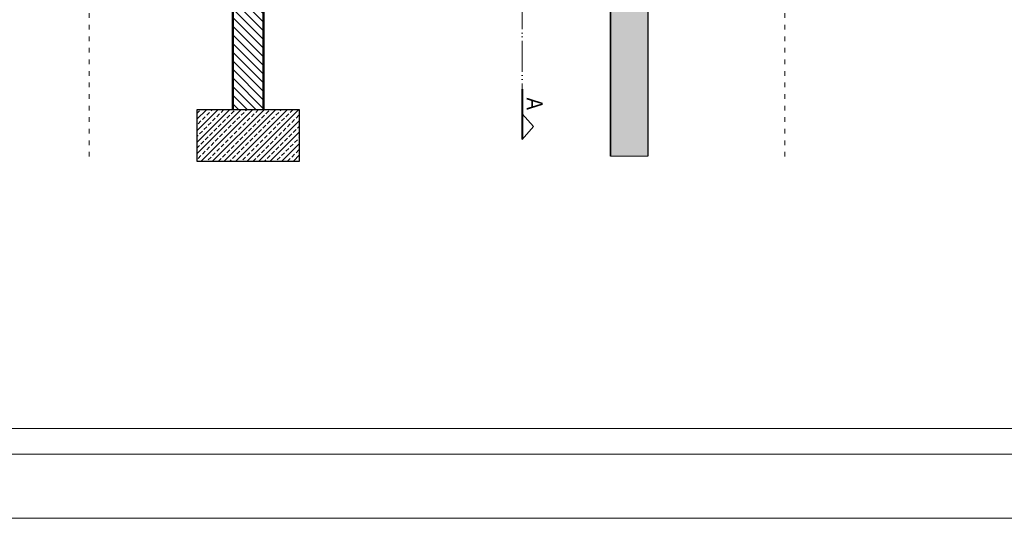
# Model space of a CAD drawing. Header units: millimetres. Extents: x 31175 to 52214, y -18116 to -5516.
# Tile 143 of 155: x 44773 to 45539, y -13916 to -13527. Entities that reach past the tile are written whole.
import ezdxf

# ---------------------------------------------------------------- set-up
doc = ezdxf.new("R2010")
doc.units = ezdxf.units.MM
doc.linetypes.add('ACAD_ISO03W100', pattern=[30, 12, -18])
doc.linetypes.add('ACAD_ISO05W100', pattern=[33, 24, -3, 0, -3, 0, -3])
for name, color, linetype, lineweight in [('A-konstrukcja-żelbet', 130, 'Continuous', 30), ('A-opis', 130, 'Continuous', 9), ('A_SCIANA_ISTN', 253, 'Continuous', 25), ('A_SCIANA_PROJ_KONSTRUKCJA', 3, 'Continuous', 50), ('elewacja_kolor', 253, 'Continuous', 0)]:
    doc.layers.add(name, color=color, linetype=linetype, lineweight=lineweight)
doc.layers.add('r-ramka', color=7, linetype='Continuous', lineweight=0, true_color=0x727169)
doc.layers.add('S_KRESKOWANIE_SC_ISTN', color=7, linetype='Continuous', lineweight=0, true_color=0x878787)
doc.styles.get("Standard").update_dxf_attribs({"font": 'ARIALN.TTF'})

msp = doc.modelspace()

# ---------------------------------------------------------------- hatches: boundary and pattern name
at = {"layer": 'A_SCIANA_PROJ_KONSTRUKCJA', "lineweight": 9, "true_color": 0x2ad533}
h = msp.add_hatch(dxfattribs=at)
h.set_pattern_fill('ANSI31', color=102, scale=1.5, angle=90)
h.paths.add_polyline_path([(44938.48, -13597.49), (44962.48, -13597.49), (44962.48, -13253.49), (44938.48, -13253.49)])
h = msp.add_hatch(dxfattribs=at)
h.set_pattern_fill('ANSI33', color=102)
h.paths.add_polyline_path([(44990.48, -13597.49), (44910.48, -13597.49), (44910.48, -13637.49), (44990.48, -13637.49)])
at = {"layer": 'S_KRESKOWANIE_SC_ISTN', "transparency": 33554559}
h = msp.add_hatch(color=256, dxfattribs=at)
h.dxf.hatch_style = 1
h.paths.add_polyline_path([(45261.48, -13512.49), (45232.48, -13512.49), (45232.48, -13633.49), (45261.48, -13633.49)])
h.paths.add_polyline_path([(45232.48, -13292.49), (45261.48, -13292.49), (45261.48, -13212.49), (45368.21, -13212.49), (45368.21, -13188.49), (45232.48, -13188.49), (45232.48, -13232.49), (45256.48, -13232.49), (45256.48, -13256.49), (45232.48, -13256.49)])

# ---------------------------------------------------------------- linework, layer by layer
at = {"layer": 'A-konstrukcja-żelbet'}
msp.add_lwpolyline([(44910.48, -13637.49), (44990.48, -13637.49), (44990.48, -13597.49), (44910.48, -13597.49)], close=True, dxfattribs=at)
at = {"layer": 'A-opis', "color": 212, "linetype": 'ACAD_ISO05W100', "true_color": 0xe01fda}
for points in [[(45163.84, -12813.46), (45163.84, -13620.5)], [(45163.84, -13600.62), (45172.46, -13610.56)], [(45163.84, -13620.5), (45172.46, -13610.56)]]:
    msp.add_lwpolyline(points, dxfattribs=at)
at = {"layer": 'A-opis', "linetype": 'ACAD_ISO03W100', "ltscale": 0.3}
for points in [[(44826.75, -13135.31), (44826.75, -13637.49)], [(45368.21, -13135.31), (45368.21, -13637.49)]]:
    msp.add_lwpolyline(points, dxfattribs=at)
at = {"layer": 'A-opis', "color": 212, "true_color": 0xe01fda, "const_width": 1.5}
msp.add_lwpolyline([(45163.84, -13620.5), (45163.84, -13581.15)], dxfattribs=at)
at = {"layer": 'A_SCIANA_ISTN'}
for p, q in [((45261.48, -13212.49), (45261.48, -13633.49)), ((45232.48, -13253.49), (45232.48, -13633.49))]:
    msp.add_line(p, q, dxfattribs=at)
msp.add_lwpolyline([(45232.48, -13633.49), (45232.48, -13253.49)], dxfattribs=at)
at = {"layer": 'A_SCIANA_PROJ_KONSTRUKCJA'}
for points in [[(44938.48, -13206.49), (44938.48, -13597.49)], [(44962.48, -13253.49), (44962.48, -13597.49)]]:
    msp.add_lwpolyline(points, dxfattribs=at)
at = {"layer": 'elewacja_kolor'}
msp.add_lwpolyline([(45232.48, -13633.49), (45261.48, -13633.49)], dxfattribs=at)
at = {"layer": 'r-ramka'}
for points in [[(45973.82, -13865.73), (45973.82, -12480.73), (43973.82, -12480.73), (43973.82, -13865.73), (45973.82, -13865.73), (45973.82, -12480.73)], [(45953.82, -13845.73), (45953.82, -12500.73), (43993.82, -12500.73), (43993.82, -13845.73), (45953.82, -13845.73), (45953.82, -12500.73)], [(46023.82, -13915.73), (43923.82, -13915.73)]]:
    msp.add_lwpolyline(points, dxfattribs=at)

# ---------------------------------------------------------------- texts
at = {"layer": 'A-opis', "color": 212, "true_color": 0xe01fda, "insert": (45167.26, -13588.02), "char_height": 12.5, "attachment_point": 7, "rotation": 270}
msp.add_mtext_dynamic_manual_height_columns('A', width=15.8467, gutter_width=12.5, heights=[0], dxfattribs=at)

doc.saveas('drawing.dxf')
